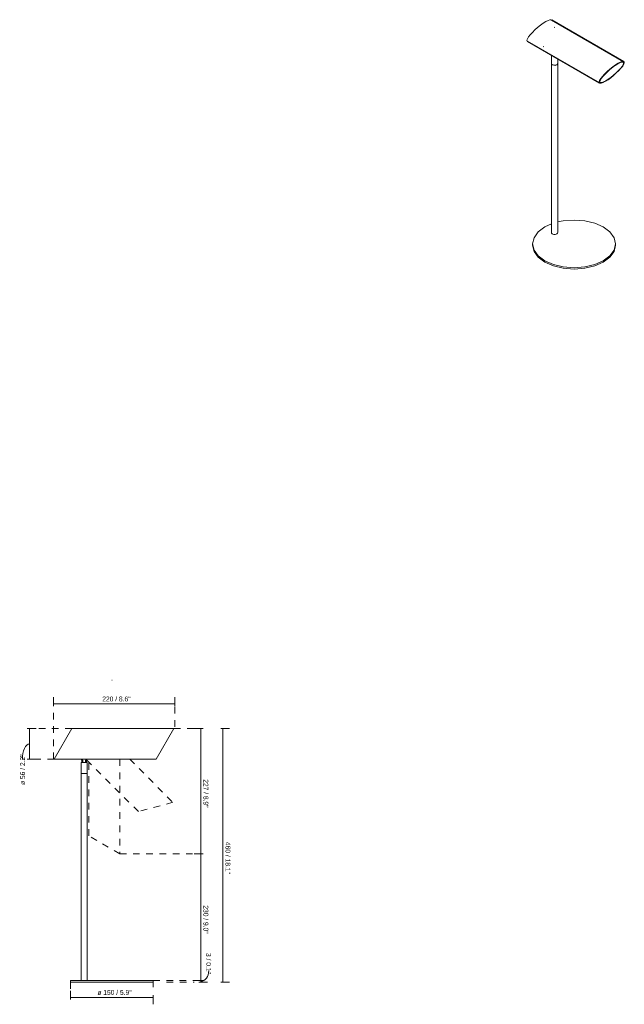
# Model space of a CAD drawing. Header units: millimetres. Extents: x -6758 to -5663, y -40 to 6752.
# Tile 1 of 2: x -6758 to -5663, y -40 to 1744. Entities that reach past the tile are written whole.
import ezdxf

# ---------------------------------------------------------------- set-up
doc = ezdxf.new("R2010")
doc.units = ezdxf.units.MM
doc.linetypes.add('Dash', pattern=[24, 12, -12])
doc.layers.add('A-ANNO-DIMS', color=7, linetype='Dash', lineweight=9, true_color=0xd2d2d2)
doc.layers.add('A-ANNO-DIMS-4', color=7, linetype='Continuous', lineweight=9)
doc.layers.add('E-LITE-EQPM', color=7, linetype='Continuous', lineweight=20)
doc.styles.add('Arial Narrow', font='ARIALN.TTF', dxfattribs={"height": 8.8})
doc.dimstyles.new('FARO_-_2_2mm_Arial_Narrow_mm_Inch_Left', dxfattribs={"dimscale": 304.8, "dimtxt": 9.006193, "dimasz": 0, "dimexe": 0.03937, "dimexo": 0.0625, "dimgap": 0.006562, "dimtad": 1, "dimdec": 0, "dimzin": 0, "dimdsep": 46, "dimtxsty": 'Arial Narrow', "dimblk1": 'NONE', "dimblk2": 'NONE', "dimsah": 1, "dimcen": 0.09, "dimadec": 0, "dimazin": 0, "dimtfac": 1, "dimtdec": 4, "dimtix": 1, "dimtmove": 0, "dimatfit": 3, "dimfxl": 0.013123, "dimfxlon": 1, "dimtvp": 1, "dimtolj": 1, "dimtzin": 0, "dimarcsym": 2})
doc.dimstyles.new('FARO_-_2_2mm_Arial_Narrow_mm_Inch_Left_1', dxfattribs={"dimscale": 304.8, "dimtxt": 9.006193, "dimasz": 0, "dimexe": 0.03937, "dimexo": 0.0625, "dimgap": 0.006562, "dimtad": 1, "dimdec": 0, "dimzin": 0, "dimdsep": 46, "dimtxsty": 'Arial Narrow', "dimblk1": 'NONE', "dimblk2": 'NONE', "dimsah": 1, "dimcen": 0.09, "dimadec": 0, "dimazin": 0, "dimtfac": 1, "dimtdec": 4, "dimtix": 1, "dimtmove": 1, "dimatfit": 3, "dimfxl": 0.013123, "dimfxlon": 1, "dimtvp": 1, "dimtolj": 1, "dimtzin": 0, "dimarcsym": 2})
doc.dimstyles.new('FARO_-_2_2mm_Arial_Narrow_mm_Inch_Right', dxfattribs={"dimscale": 304.8, "dimtxt": 9.006193, "dimasz": 0, "dimexe": 0.03937, "dimexo": 0.0625, "dimgap": 0.006562, "dimtad": 1, "dimdec": 0, "dimzin": 0, "dimdsep": 46, "dimtxsty": 'Arial Narrow', "dimblk1": 'NONE', "dimblk2": 'NONE', "dimsah": 1, "dimcen": 0.09, "dimadec": 0, "dimazin": 0, "dimtfac": 1, "dimtdec": 4, "dimtix": 1, "dimtmove": 0, "dimatfit": 3, "dimfxl": 0.013123, "dimfxlon": 1, "dimtvp": 1, "dimtolj": 1, "dimtzin": 0, "dimarcsym": 2})
doc.dimstyles.new('FARO_-_2_2mm_Arial_Narrow_mm_Inch_Right_1', dxfattribs={"dimscale": 304.8, "dimtxt": 9.006193, "dimasz": 0, "dimexe": 0.03937, "dimexo": 0.0625, "dimgap": 0.006562, "dimtad": 1, "dimdec": 0, "dimzin": 0, "dimdsep": 46, "dimtxsty": 'Arial Narrow', "dimblk1": 'NONE', "dimblk2": 'NONE', "dimsah": 1, "dimcen": 0.09, "dimadec": 0, "dimazin": 0, "dimtfac": 1, "dimtdec": 4, "dimtix": 1, "dimtmove": 1, "dimatfit": 3, "dimfxl": 0.013123, "dimfxlon": 1, "dimtvp": 1, "dimtolj": 1, "dimtzin": 0, "dimarcsym": 2})

# ---------------------------------------------------------------- blocks, each defined once
blk = doc.blocks.new('29898 - 29881 LINK White table lamp-461290-Alzado_PDF')
at = {"layer": 'E-LITE-EQPM'}
for p, q in [((-6646.6, 403.9), (-6646.6, 402.4)), ((-6646.6, 403.9), (-6645.6, 403.9)), ((-6646.6, 402.4), (-6645.6, 402.4)), ((-6646, 398.3), (-6645.6, 398.9)), ((-6645.6, 404), (-6645.6, 403.9)), ((-6645.6, 403.9), (-6644.3, 403.9)), ((-6645.6, 402.4), (-6645.6, 403.9)), ((-6645.6, 402.4), (-6645.6, 398.9)), ((-6644.3, 402.4), (-6645.6, 402.4)), ((-6645.6, 398.9), (-6644.3, 398.9)), ((-6644.3, 403.9), (-6644.3, 404)), ((-6644.3, 398.9), (-6644.3, 402.4)), ((-6639, 404), (-6639, 403.9)), ((-6639, 403.9), (-6637.6, 403.9)), ((-6637.6, 402.4), (-6639, 402.4)), ((-6639, 402.4), (-6639, 398.9)), ((-6639, 398.9), (-6637.6, 398.9)), ((-6637.6, 403.9), (-6637.6, 404)), ((-6637.6, 403.9), (-6636.6, 403.9)), ((-6637.6, 403.9), (-6637.6, 402.4)), ((-6637.6, 398.9), (-6637.6, 402.4)), ((-6637.6, 402.4), (-6636.6, 402.4)), ((-6637.6, 398.9), (-6637.4, 398.3)), ((-6636.6, 402.4), (-6636.6, 403.9)), ((-6645.2, 378.2), (-6645.2, 378.1)), ((-6638.2, 378.1), (-6638.2, 378.2)), ((-6666.7, 3), (-6666.7, 0)), ((-6666.7, 3), (-6647.5, 3)), ((-6516.7, 0), (-6666.7, 0)), ((-6636, 3), (-6516.7, 3)), ((-6516.7, 0), (-6516.7, 3))]:
    blk.add_line(p, q, dxfattribs=at)
for points in [[(-6644.8, 398.3), (-6644.7, 398.5), (-6644.5, 398.7), (-6644.3, 398.9)], [(-6639, 398.9), (-6638.8, 398.7), (-6638.6, 398.5), (-6638.4, 398.3)]]:
    blk.add_open_spline(points, degree=3, dxfattribs=at)
blk = doc.blocks.new('29898 - 29881 LINK White table lamp-461290-00 Isometrico PDF')
at = {"layer": 'E-LITE-EQPM', "color": 253, "lineweight": 9, "true_color": 0xaaaaaa}
for p, q in [((-6919.6, 1667.6), (-7050.4, 1743.2)), ((-6918.9, 1668.2), (-7049.7, 1743.7)), ((-7044.2, 1729.9), (-7045.2, 1730.5)), ((-7093.9, 1704.5), (-6963.1, 1629)), ((-7093.3, 1705.1), (-6962.5, 1629.6)), ((-7065.4, 1695.6), (-7064.3, 1695)), ((-7050.3, 1679.6), (-7050.3, 1664.5)), ((-7048.3, 1678.4), (-7048.8, 1678.7)), ((-7050.3, 1664.6), (-7048.7, 1662.1)), ((-7050.3, 1664.4), (-7050.3, 1358.2)), ((-7041.9, 1674.7), (-7042, 1674.6)), ((-7040.6, 1662.2), (-7038.9, 1664.6)), ((-7038.9, 1664.5), (-7038.9, 1673)), ((-7038.9, 1358.2), (-7038.9, 1664.4)), ((-7050.3, 1374), (-7062.3, 1368.4)), ((-7084.3, 1337.7), (-7084.3, 1335.3)), ((-6934.3, 1335.3), (-6934.3, 1337.7))]:
    blk.add_line(p, q, dxfattribs=at)
for points in [[(-7093.1, 1704.3, 0), (-7094.4, 1705.1, 0), (-7094.6, 1706.8, 0), (-7093.7, 1709.4, 0), (-7091.6, 1712.7, 0), (-7088.6, 1716.6, 0), (-7084.7, 1720.9, 0), (-7080.2, 1725.3, 0), (-7075.2, 1729.7, 0), (-7070.1, 1733.8, 0), (-7065.1, 1737.4, 0), (-7060.4, 1740.4, 0)], [(-7060.4, 1740.4, 0), (-7056.3, 1742.5, 0), (-7052.9, 1743.7, 0), (-7050.5, 1744, 0), (-7049.2, 1743.2, 0)], [(-7050.3, 1664.8, 0), (-7050.1, 1663.6, 0), (-7046.1, 1661.3, 0), (-7040.6, 1662.2, 0)], [(-7048.7, 1662.1, 0), (-7043.2, 1661.2, 0), (-7039.1, 1663.5, 0), (-7038.9, 1664.4, 0)], [(-6929.6, 1664.9, 0), (-6934.3, 1661.9, 0), (-6939.3, 1658.3, 0), (-6944.4, 1654.2, 0), (-6949.4, 1649.8, 0), (-6953.9, 1645.4, 0), (-6957.8, 1641.1, 0), (-6960.8, 1637.2, 0), (-6962.9, 1633.8, 0), (-6963.8, 1631.2, 0), (-6963.6, 1629.5, 0), (-6962.3, 1628.8, 0), (-6959.9, 1629, 0), (-6956.6, 1630.2, 0), (-6952.4, 1632.3, 0)], [(-6952.1, 1632.8, 0), (-6956.1, 1630.7, 0), (-6959.4, 1629.6, 0), (-6961.7, 1629.3, 0), (-6963, 1630.1, 0), (-6963.2, 1631.7, 0), (-6962.2, 1634.3, 0), (-6960.2, 1637.5, 0), (-6957.3, 1641.3, 0), (-6953.5, 1645.5, 0), (-6949.1, 1649.8, 0), (-6944.3, 1654, 0), (-6939.3, 1658, 0), (-6934.5, 1661.5, 0), (-6929.9, 1664.4, 0)], [(-6929.9, 1664.4, 0), (-6934.5, 1661.5, 0), (-6939.3, 1658, 0), (-6944.3, 1654, 0), (-6949.1, 1649.8, 0), (-6953.5, 1645.5, 0), (-6957.3, 1641.3, 0), (-6960.2, 1637.5, 0), (-6962.2, 1634.3, 0), (-6963.2, 1631.7, 0), (-6963, 1630.1, 0), (-6961.7, 1629.3, 0), (-6959.4, 1629.6, 0), (-6956.1, 1630.7, 0), (-6952.1, 1632.8, 0)], [(-6951.8, 1633.3, 0), (-6955.7, 1631.3, 0), (-6958.8, 1630.1, 0), (-6961.1, 1629.9, 0), (-6962.3, 1630.6, 0), (-6962.5, 1632.2, 0), (-6961.6, 1634.7, 0), (-6959.7, 1637.8, 0), (-6956.8, 1641.5, 0), (-6953.2, 1645.5, 0), (-6948.9, 1649.7, 0), (-6944.2, 1653.9, 0), (-6939.4, 1657.7, 0), (-6934.7, 1661.2, 0), (-6930.2, 1663.9, 0)], [(-6952.4, 1632.3, 0), (-6947.7, 1635.3, 0), (-6942.7, 1638.9, 0), (-6937.6, 1643, 0), (-6932.7, 1647.4, 0), (-6928.1, 1651.8, 0), (-6924.3, 1656.1, 0), (-6921.2, 1660, 0), (-6919.2, 1663.4, 0), (-6918.2, 1666, 0), (-6918.4, 1667.7, 0), (-6919.7, 1668.4, 0), (-6922.1, 1668.2, 0), (-6925.5, 1667, 0), (-6929.6, 1664.9, 0)], [(-6929.9, 1664.4, 0), (-6925.9, 1666.5, 0), (-6922.7, 1667.7, 0), (-6920.3, 1667.9, 0), (-6919, 1667.1, 0), (-6918.9, 1665.5, 0), (-6919.8, 1662.9, 0), (-6921.8, 1659.7, 0), (-6924.7, 1655.9, 0), (-6928.5, 1651.8, 0), (-6932.9, 1647.4, 0), (-6937.7, 1643.2, 0), (-6942.7, 1639.2, 0), (-6947.6, 1635.7, 0), (-6952.1, 1632.8, 0)], [(-6952.1, 1632.8, 0), (-6947.6, 1635.7, 0), (-6942.7, 1639.2, 0), (-6937.7, 1643.2, 0), (-6932.9, 1647.4, 0), (-6928.5, 1651.8, 0), (-6924.7, 1655.9, 0), (-6921.8, 1659.7, 0), (-6919.8, 1662.9, 0), (-6918.9, 1665.5, 0), (-6919, 1667.1, 0), (-6920.3, 1667.9, 0), (-6922.7, 1667.7, 0), (-6925.9, 1666.5, 0), (-6929.9, 1664.4, 0)], [(-6930.2, 1663.9, 0), (-6926.3, 1665.9, 0), (-6923.2, 1667.1, 0), (-6920.9, 1667.3, 0), (-6919.7, 1666.6, 0), (-6919.5, 1665, 0), (-6920.4, 1662.5, 0), (-6922.3, 1659.4, 0), (-6925.2, 1655.7, 0), (-6928.9, 1651.7, 0), (-6933.1, 1647.5, 0), (-6937.8, 1643.3, 0), (-6942.6, 1639.5, 0), (-6947.4, 1636.1, 0), (-6951.8, 1633.3, 0)], [(-6956.3, 1307.1, 0), (-6944.3, 1316.1, 0), (-6936.8, 1326.5, 0), (-6934.3, 1337.7, 0), (-6936.8, 1349, 0), (-6944.3, 1359.4, 0), (-6956.3, 1368.4, 0), (-6971.8, 1375.2, 0), (-6989.9, 1379.6, 0), (-7009.3, 1381, 0), (-7028.7, 1379.6, 0), (-7039, 1377.5, 0)], [(-7062.3, 1368.4, 0), (-7074.2, 1359.4, 0), (-7081.7, 1349, 0), (-7084.3, 1337.7, 0), (-7081.7, 1326.5, 0), (-7074.2, 1316.1, 0), (-7062.3, 1307.1, 0), (-7046.8, 1300.2, 0), (-7028.7, 1295.9, 0), (-7009.3, 1294.4, 0), (-6989.9, 1295.9, 0), (-6971.8, 1300.2, 0), (-6956.3, 1307.1, 0)], [(-7048.7, 1355.8, 0), (-7049.6, 1356.5, 0), (-7050.1, 1357.3, 0), (-7050.3, 1358.2, 0)], [(-7038.9, 1358.2, 0), (-7039.1, 1357.3, 0), (-7039.7, 1356.5, 0), (-7040.6, 1355.8, 0), (-7041.8, 1355.3, 0), (-7043.2, 1355, 0), (-7044.6, 1354.9, 0), (-7046.1, 1355, 0), (-7047.5, 1355.3, 0), (-7048.7, 1355.8, 0)], [(-6956.3, 1304.7, 0), (-6971.8, 1297.8, 0), (-6989.9, 1293.5, 0), (-7009.3, 1292, 0), (-7028.7, 1293.5, 0), (-7046.8, 1297.8, 0), (-7062.3, 1304.7, 0), (-7074.2, 1313.6, 0), (-7081.7, 1324.1, 0), (-7084.3, 1335.3, 0)], [(-6934.3, 1335.3, 0), (-6936.8, 1324.1, 0), (-6944.3, 1313.6, 0), (-6956.3, 1304.7, 0)]]:
    blk.add_polyline3d(points, dxfattribs=at)
blk = doc.blocks.new('DIMBLOCK1-Alzado_PDF')
at = {"layer": 'A-ANNO-DIMS-4', "color": 251, "true_color": 0x5b5b5b, "transparency": 16777216}
for p, q in [((-6697.3, 500.2), (-6697.3, 516.2)), ((-6697.3, 504.2), (-6477.7, 504.2)), ((-6697.3, 504.2), (-6697.3, 500.2)), ((-6477.7, 500.2), (-6477.7, 516.2)), ((-6477.7, 504.2), (-6477.7, 500.2))]:
    blk.add_line(p, q, dxfattribs=at)
at = {"layer": 'A-ANNO-DIMS-4', "color": 0, "transparency": 16777216, "insert": (-6608.9, 517.6), "char_height": 8.8, "width": 51.464, "attachment_point": 1, "line_spacing_factor": 0.974696, "style": 'Arial Narrow'}
blk.add_mtext('220 / 8.6"', dxfattribs=at)
blk = doc.blocks.new('_None')
blk = doc.blocks.new('DIMBLOCK2-Alzado_PDF')
at = {"layer": 'A-ANNO-DIMS-4', "color": 251, "true_color": 0x5b5b5b, "transparency": 16777216}
for p, q in [((-6429.9, 232.7), (-6442.2, 232.7)), ((-6430.2, 3), (-6430.2, 232.7)), ((-6430.2, 232.7), (-6426.2, 232.7)), ((-6429.9, 3), (-6442.2, 3)), ((-6430.2, 3), (-6426.2, 3))]:
    blk.add_line(p, q, dxfattribs=at)
at = {"layer": 'A-ANNO-DIMS-4', "color": 0, "transparency": 16777216, "insert": (-6416.8, 139.3), "char_height": 8.8, "width": 51.464, "attachment_point": 1, "rotation": 270, "line_spacing_factor": 0.974696, "style": 'Arial Narrow'}
blk.add_mtext('230 / 9.0"', dxfattribs=at)
blk = doc.blocks.new('DIMBLOCK3-Alzado_PDF')
at = {"layer": 'A-ANNO-DIMS-4', "color": 251, "true_color": 0x5b5b5b, "transparency": 16777216}
for p, q in [((-6429.9, 460), (-6442.2, 460)), ((-6430.2, 232.7), (-6430.2, 460)), ((-6430.2, 460), (-6426.2, 460)), ((-6429.9, 232.7), (-6442.2, 232.7)), ((-6430.2, 232.7), (-6426.2, 232.7))]:
    blk.add_line(p, q, dxfattribs=at)
at = {"layer": 'A-ANNO-DIMS-4', "color": 0, "transparency": 16777216, "insert": (-6416.8, 367.8), "char_height": 8.8, "width": 51.464, "attachment_point": 1, "rotation": 270, "line_spacing_factor": 0.974696, "style": 'Arial Narrow'}
blk.add_mtext('227 / 8.9"', dxfattribs=at)
blk = doc.blocks.new('DIMBLOCK4-Alzado_PDF')
at = {"layer": 'A-ANNO-DIMS-4', "color": 251, "true_color": 0x5b5b5b, "transparency": 16777216}
for p, q in [((-6666.7, -27.8), (-6666.7, -15.5)), ((-6666.7, -27.5), (-6516.7, -27.5)), ((-6666.7, -27.5), (-6666.7, -31.5)), ((-6516.7, -23.5), (-6516.7, -39.5)), ((-6516.7, -27.5), (-6516.7, -23.5))]:
    blk.add_line(p, q, dxfattribs=at)
at = {"layer": 'A-ANNO-DIMS-4', "color": 0, "transparency": 16777216, "insert": (-6617.7, -14.1), "char_height": 8.8, "width": 62.271, "attachment_point": 1, "line_spacing_factor": 0.974696, "style": 'Arial Narrow'}
blk.add_mtext('ø 150 / 5.9"', dxfattribs=at)
blk = doc.blocks.new('DIMBLOCK5-Alzado_PDF')
at = {"layer": 'A-ANNO-DIMS-4', "color": 251, "true_color": 0x5b5b5b, "transparency": 16777216}
for p, q in [((-6429.9, 3), (-6442.2, 3)), ((-6434.2, 0), (-6418.2, 0)), ((-6430.2, 0), (-6434.2, 0)), ((-6430.2, 0), (-6430.2, 3)), ((-6430.2, 3), (-6426.2, 3))]:
    blk.add_line(p, q, dxfattribs=at)
blk.add_ellipse((-6430.2, 21.2), major_axis=(0, 19.7), ratio=0.718189, start_param=3.141593, end_param=4.712389, dxfattribs=at)
at = {"layer": 'A-ANNO-DIMS-4', "color": 0, "transparency": 16777216, "insert": (-6411.8, 52.9), "char_height": 8.8, "width": 38.083, "attachment_point": 1, "rotation": 270, "line_spacing_factor": 0.974696, "style": 'Arial Narrow'}
blk.add_mtext('3 / 0.1"', dxfattribs=at)
blk = doc.blocks.new('DIMBLOCK6-Alzado_PDF')
at = {"layer": 'A-ANNO-DIMS-4', "color": 251, "true_color": 0x5b5b5b, "transparency": 16777216}
for p, q in [((-6394.2, 460), (-6378.2, 460)), ((-6390.2, 460), (-6394.2, 460)), ((-6390.2, 0), (-6390.2, 460)), ((-6390.2, 0), (-6394.2, 0)), ((-6394.2, 0), (-6378.2, 0))]:
    blk.add_line(p, q, dxfattribs=at)
at = {"layer": 'A-ANNO-DIMS-4', "color": 0, "transparency": 16777216, "insert": (-6376.8, 254.2), "char_height": 8.8, "width": 58.154, "attachment_point": 1, "rotation": 270, "line_spacing_factor": 0.974696, "style": 'Arial Narrow'}
blk.add_mtext('460 / 18.1"', dxfattribs=at)
blk = doc.blocks.new('DIMBLOCK7-Alzado_PDF')
at = {"layer": 'A-ANNO-DIMS-4', "color": 251, "true_color": 0x5b5b5b, "transparency": 16777216}
for p, q in [((-6740.8, 460), (-6744.8, 460)), ((-6741, 460), (-6728.8, 460)), ((-6740.8, 460), (-6740.8, 404)), ((-6740.8, 404), (-6744.8, 404)), ((-6741, 404), (-6728.8, 404))]:
    blk.add_line(p, q, dxfattribs=at)
blk.add_ellipse((-6740.8, 403.7), major_axis=(0, 28.3), ratio=0.449544, start_param=0, end_param=1.570796, dxfattribs=at)
at = {"layer": 'A-ANNO-DIMS-4', "color": 0, "transparency": 16777216, "insert": (-6757.7, 357.4), "char_height": 8.8, "width": 55.581, "attachment_point": 1, "rotation": 90, "line_spacing_factor": 0.974696, "style": 'Arial Narrow'}
blk.add_mtext('ø 56 / 2.2"', dxfattribs=at)

msp = doc.modelspace()

# ---------------------------------------------------------------- linework, layer by layer
at = {"layer": 'A-ANNO-DIMS'}
for p, q in [((-6697.3, 404), (-6697.3, 499)), ((-6477.7, 499), (-6477.7, 460)), ((-6664, 460), (-6745.1, 460)), ((-6479, 460), (-6430.2, 460)), ((-6696.3, 404), (-6745.1, 404)), ((-6543.5, 309.3), (-6638.2, 404)), ((-6633.2, 265.1), (-6633.2, 404)), ((-6577.2, 404), (-6577.2, 232.7)), ((-6559, 404), (-6481, 326)), ((-6481, 326), (-6543.5, 309.3)), ((-6577.2, 232.7), (-6633.2, 265.1)), ((-6577.2, 232.7), (-6430.2, 232.7)), ((-6666.7, 0), (-6666.7, -30)), ((-6516.7, 3), (-6430.2, 3)), ((-6516.7, 3), (-6516.7, -20)), ((-6492.3, 0), (-6442.3, 0))]:
    msp.add_line(p, q, dxfattribs=at)
at = {"layer": 'E-LITE-EQPM'}
for p, q in [((-6591.7, 547.3), (-6590.9, 547.3)), ((-6664, 460), (-6696.3, 404)), ((-6479, 460), (-6664, 460)), ((-6511.3, 404), (-6479, 460)), ((-6696.3, 404), (-6511.3, 404)), ((-6647.4, 398.3), (-6647.4, 378.2)), ((-6636, 398.3), (-6647.4, 398.3)), ((-6636, 378.2), (-6636, 398.3)), ((-6647.4, 378.2), (-6636, 378.2)), ((-6636, 378.1), (-6647.4, 378.1)), ((-6647.4, 378.1), (-6647.4, 3)), ((-6636, 3), (-6636, 378.1)), ((-6647.4, 3), (-6636, 3))]:
    msp.add_line(p, q, dxfattribs=at)

# ---------------------------------------------------------------- block references
at = {"layer": 'E-LITE-EQPM', "color": 253, "lineweight": 9, "true_color": 0xaaaaaa}
msp.add_blockref('29898 - 29881 LINK White table lamp-461290-00 Isometrico PDF', (1255, 0), dxfattribs=at)
at = {"layer": 'E-LITE-EQPM'}
msp.add_blockref('29898 - 29881 LINK White table lamp-461290-Alzado_PDF', (0, 0), dxfattribs=at)

# ---------------------------------------------------------------- dimensions: what is measured, and where the dimension line sits
at = {"layer": 'A-ANNO-DIMS', "color": 251, "linetype": 'Continuous', "true_color": 0x5b5b5b}
dim = msp.add_linear_dim(base=(-6477.7, 504.2), p1=(-6697.3, 500.2), p2=(-6477.7, 500.2), dimstyle='FARO_-_2_2mm_Arial_Narrow_mm_Inch_Left', override={"dimpost": '<>', "dimfxl": 219.519115}, dxfattribs=at)
dim.commit()
dim.dimension.update_dxf_attribs({"geometry": 'DIMBLOCK1-Alzado_PDF', "text_midpoint": (-6587.5, 511.9)})
dim = msp.add_linear_dim(base=(-6740.8, 404), p1=(-6744.8, 460), p2=(-6744.8, 404), angle=90, text='ø <>', dimstyle='FARO_-_2_2mm_Arial_Narrow_mm_Inch_Left_1', override={"dimpost": '<>', "dimfxl": 56}, dxfattribs=at)
dim.commit()
dim.dimension.update_dxf_attribs({"geometry": 'DIMBLOCK7-Alzado_PDF', "text_midpoint": (-6751.9, 385.2), "dimtype": 160, "text_rotation": 90})
for base, p1, p2, override, picture, middle in [((-6430.2, 460), (-6426.2, 232.7), (-6426.2, 460), {"dimtad": 4, "dimpost": '<>', "dimfxl": 227.25278}, 'DIMBLOCK3-Alzado_PDF', (-6422.5, 346.4)), ((-6390.2, 460), (-6394.2, 0), (-6394.2, 460), {"dimtad": 4, "dimpost": '<>', "dimfxl": 460}, 'DIMBLOCK6-Alzado_PDF', (-6382.5, 230)), ((-6430.2, 232.7), (-6426.2, 3), (-6426.2, 232.7), {"dimtad": 4, "dimpost": '<>', "dimfxl": 229.74722}, 'DIMBLOCK2-Alzado_PDF', (-6422.5, 117.9))]:
    dim = msp.add_linear_dim(base=base, p1=p1, p2=p2, angle=90, dimstyle='FARO_-_2_2mm_Arial_Narrow_mm_Inch_Right', override=override, dxfattribs=at)
    dim.commit()
    dim.dimension.update_dxf_attribs({"geometry": picture, "text_midpoint": middle})
dim = msp.add_linear_dim(base=(-6430.2, 3), p1=(-6434.2, 0), p2=(-6426.2, 3), angle=90, dimstyle='FARO_-_2_2mm_Arial_Narrow_mm_Inch_Right_1', override={"dimtad": 4, "dimpost": '<>', "dimfxl": 8.544004}, dxfattribs=at)
dim.commit()
dim.dimension.update_dxf_attribs({"geometry": 'DIMBLOCK5-Alzado_PDF', "text_midpoint": (-6417.7, 33.9), "dimtype": 160, "text_rotation": 90})
dim = msp.add_linear_dim(base=(-6516.7, -27.5), p1=(-6666.7, -31.5), p2=(-6516.7, -23.5), text='ø <>', dimstyle='FARO_-_2_2mm_Arial_Narrow_mm_Inch_Right', override={"dimpost": '<>', "dimfxl": 150.213182}, dxfattribs=at)
dim.commit()
dim.dimension.update_dxf_attribs({"geometry": 'DIMBLOCK4-Alzado_PDF', "text_midpoint": (-6591.7, -19.8)})

doc.saveas('drawing.dxf')
